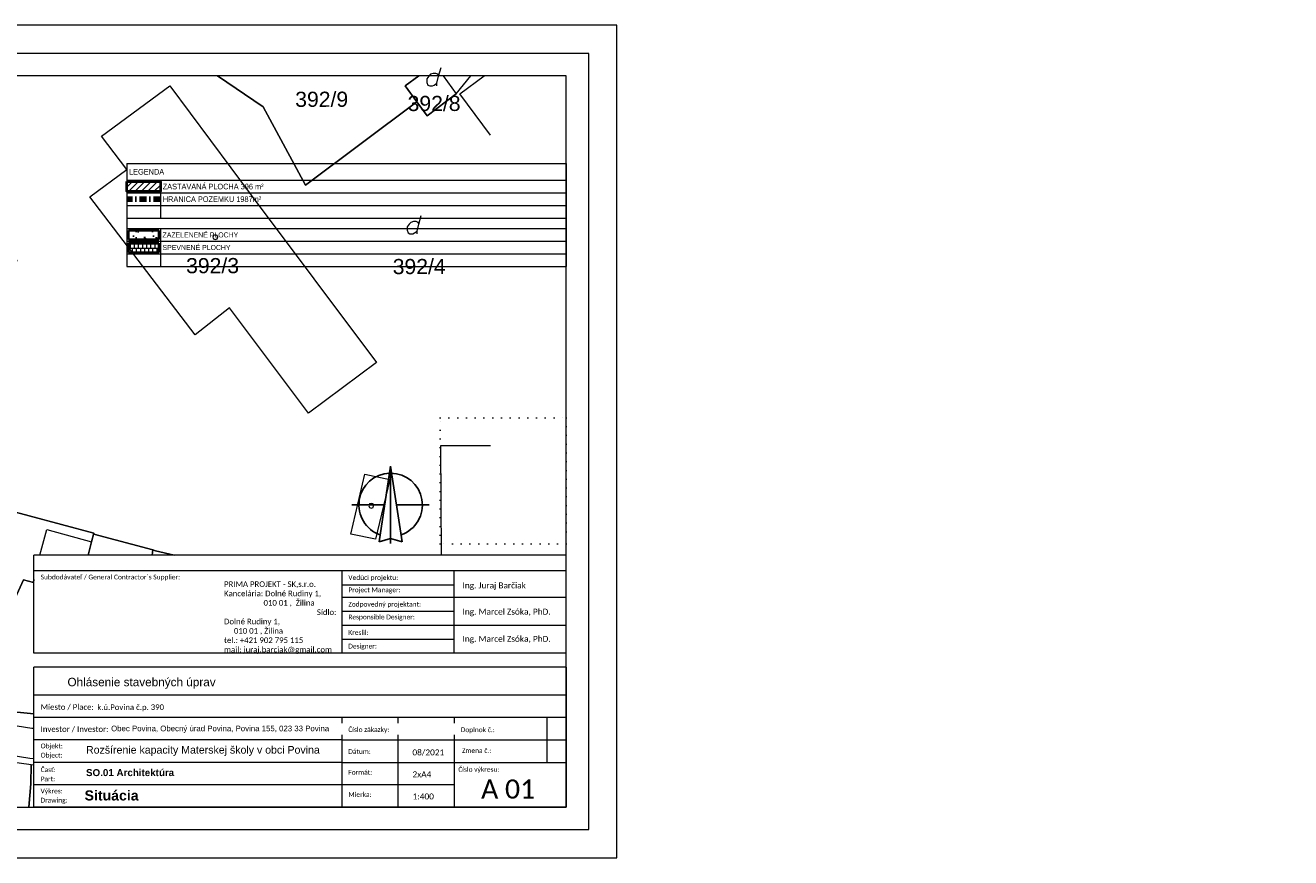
# Model space of a CAD drawing. Header units: millimetres. Extents: x -65956 to 5894746, y -14679 to 163521.
# Tile 89 of 89: x 125972 to 306588, y 44721 to 163521. Entities that reach past the tile are written whole.
import ezdxf

# ---------------------------------------------------------------- set-up
doc = ezdxf.new("R2010")
doc.units = ezdxf.units.MM
doc.linetypes.add('DOT', pattern=[0.25, 0, -0.25])
doc.linetypes.add('ČERCHOVANÁ', pattern=[1, 0.5, -0.25, 0, -0.25])
doc.layers.get('0').update_dxf_attribs({"lineweight": 5})
doc.layers.get('Defpoints').update_dxf_attribs({"color": 2, "lineweight": 30})
for name, color, linetype, lineweight in [('- hranica pozemku', 133, 'ČERCHOVANÁ', 13), ('- s_obklad', 7, 'Continuous', 5), ('- šrafy', 252, 'Continuous', 0), ('Exterior walls_Číslo_pera__1', 7, 'Continuous', 35), ('M legenda', 52, 'Continuous', 5), ('popis 025', 41, 'Continuous', 20), ('T pohľady', 7, 'Continuous', 25), ('VT šrafy', 253, 'Continuous', 9)]:
    doc.layers.add(name, color=color, linetype=linetype, lineweight=lineweight)
doc.layers.add('- pomocná oramovanie', color=245, linetype='Continuous', lineweight=0, plot=False)
for name, color, linetype in [('00_POPISKY', 3, 'Continuous'), ('Exterior walls', 7, 'Continuous'), ('RP', 1, 'Continuous')]:
    doc.layers.add(name, color=color, linetype=linetype)
doc.styles.add('ARIAL', font='arial.ttf')
doc.styles.add('Arial_B', font='arialbd.ttf', dxfattribs={"height": 2.536891})
doc.styles.add('Calibri', font='calibri.ttf', dxfattribs={"height": 1.701113})
doc.styles.add('Calibri_1', font='calibri.ttf', dxfattribs={"height": 2.126391})
doc.styles.add('Calibri_2', font='calibri.ttf', dxfattribs={"height": 6.804452})
doc.styles.add('Calibri_3', font='calibri.ttf', dxfattribs={"height": 1.871224})
doc.styles.add('Calibri_4', font='calibri.ttf', dxfattribs={"height": 2.721781})
doc.styles.add('Calibri_7', font='calibri.ttf', dxfattribs={"height": 3.5})
doc.styles.add('century_0', font='GOTHIC.TTF')
doc.styles.add('PDF Arial', font='arial.ttf')

# ---------------------------------------------------------------- blocks, each defined once
blk = doc.blocks.new('*T980')
at = {"layer": 'Defpoints', "color": 8, "linetype": 'ByBlock', "lineweight": 0, "transparency": 16777216}
for p, q in [((0, 0), (62742, 0)), ((0, 0), (0, -14700)), ((62742, 0), (62742, -14700)), ((0, -2400), (62742, -2400)), ((4800, -2400), (4800, -7800)), ((0, -4200), (62742, -4200)), ((0, -6000), (62742, -6000)), ((0, -7800), (62742, -7800)), ((0, -9300), (62742, -9300)), ((4800, -9300), (4800, -14700)), ((0, -11100), (62742, -11100)), ((0, -12900), (62742, -12900)), ((0, -14700), (62742, -14700))]:
    blk.add_line(p, q, dxfattribs=at)
at = {"layer": 'M legenda', "transparency": 16777216, "attachment_point": 4}
for s, insert, char_height, width, style in [('{\\fArial Narrow|b0|i0|c238|p34; LEGENDA}', (40, -1200), 800, 62661.91, 'ARIAL'), (' {\\fArial Narrow|b0|i0|c238|p34;ZASTAVANÁ PLOCHA 396\\fArial Narrow|b0|i0|c0|p34; m²}', (4840, -3300), 800, 57861.91, 'century_0'), ('{\\fArial Rounded MT Bold|b0|i0|c0|p34; \\fArial Narrow|b0|i0|c0|p34;HRANICA POZEMKU\\fArial Narrow|b0|i0|c238|p34; 1987\\fArial Narrow|b0|i0|c0|p34;m²}', (4840, -5100), 800, 57861.91, 'century_0'), ('{\\fArial Narrow|b0|i0|c0|p34; ZAZELENENÉ PLOCHY}', (4836, -10200), 720, 57869.91, 'century_0'), ('{\\fArial Narrow|b0|i0|c238|p34; \\fArial Narrow|b0|i0|c0|p34;SPEVNENÉ PLOCHY\\fArial Narrow|b0|i0|c238|p34; }', (4836, -12000), 720, 57869.91, 'century_0')]:
    blk.add_mtext(s, dxfattribs=dict(at, insert=insert, char_height=char_height, width=width, style=style))
blk = doc.blocks.new('severka')
for p, q in [((0, 841), (-253, -804)), ((0, 841), (253, -800)), ((0, 841), (0, -841)), ((-847, 0), (-129, 0)), ((129, 0), (835, 0)), ((-253, -804), (0, -728)), ((0, -728), (253, -800))]:
    blk.add_line(p, q)
for start, end in [(91.9392, 250.5597), (289.4403, 90)]:
    blk.add_arc((0, 0), 690, start, end)
blk.add_solid([(0, 841), (0, -728), (253, -800), (0, 841)])
blk = doc.blocks.new('EWWERRW')
at = {"layer": 'VT šrafy'}
for points in [[(98589, 256564), (103093, 254768), (129135, 244428), (122965, 225364), (120412, 217321), (117178, 206981), (126880, 203747), (121433, 187279), (120327, 184130), (114455, 188045), (108455, 194938), (103306, 202470), (99050, 210513), (91221, 230002), (88526, 236838)], [(108990, 256564), (116880, 253619), (130455, 248087), (129135, 244428), (103093, 254768), (98589, 256564)], [(117874, 256564), (116880, 253619), (108990, 256564)], [(133080, 256564), (130455, 248087), (116880, 253619), (117874, 256564)], [(119641, 256564), (126497, 254002), (127456, 256564)], [(186141, 188164), (183476, 188768), (183093, 188896), (174710, 191151), (174667, 191279), (151561, 197449), (158412, 215406), (163689, 230257), (150455, 235789), (129135, 244428), (130455, 248087), (133080, 256564)], [(192320, 256564), (198880, 252130), (204880, 240938), (220795, 252853), (222284, 250853), (226412, 254002), (228521, 256564)], [(221064, 256564), (219135, 255108), (220795, 252853), (204880, 240938), (198880, 252130), (192320, 256564)], [(224541, 256564), (226412, 254002), (222284, 250853), (220795, 252853), (219135, 255108), (221064, 256564)], [(223646, 255108), (223646, 255491), (223901, 256513), (223774, 256768), (223518, 256896), (223135, 256896), (222752, 256768), (222497, 256513), (222242, 256130), (222242, 255619), (222369, 255236), (222625, 255108), (223008, 255108), (223263, 255236), (223646, 255491)], [(223901, 256513), (224242, 257747)], [(231313, 248080), (226923, 254002), (230399, 256564)], [(88526, 236838), (91221, 230002), (99050, 210513), (103306, 202470), (108455, 194938), (114455, 188045), (120327, 184130), (130199, 177364), (142072, 171066), (151774, 168045), (153221, 167662), (161774, 165917), (166126, 165494)], [(221093, 235406), (221433, 236640)], [(99944, 235449), (102157, 235449)], [(150455, 235789), (150369, 235406), (148157, 230385), (156625, 226981), (158625, 231874), (150369, 235406)], [(220838, 234002), (220838, 234385), (221093, 235406), (220965, 235619), (220710, 235747), (220327, 235747), (219944, 235619), (219689, 235406), (219433, 235023), (219433, 234513), (219561, 234130), (219816, 234002), (220199, 234002), (220455, 234130), (220838, 234385)], [(166126, 163402), (165859, 163406), (151774, 165662), (150497, 165917), (132327, 172811), (119050, 180853), (107263, 192045), (97859, 205619), (88526, 230508)], [(143178, 217960), (143518, 219194)], [(120412, 217321), (131518, 213662), (130752, 211151), (139476, 207874), (131518, 183874), (121433, 187279)], [(142923, 216555), (142923, 216938), (143178, 217960), (143050, 218215), (142795, 218342), (142412, 218342), (142029, 218215), (141774, 217960), (141518, 217577), (141518, 217066), (141646, 216683), (141901, 216555), (142284, 216555), (142540, 216683), (142923, 216938)], [(166126, 159095), (165561, 159108), (149816, 161662), (129774, 168045), (115859, 176725), (103178, 188172), (93518, 203236), (88526, 216070)], [(88526, 204124), (90455, 204598), (93731, 197832), (102582, 184257), (99306, 180853), (88526, 187858)], [(88526, 187858), (99306, 180853), (102582, 184257), (93731, 197832), (90455, 204598), (88526, 204124)], [(87135, 203619), (86242, 201108)], [(86880, 201108), (87646, 203619)], [(231313, 203747), (224157, 203747), (224260, 188164)], [(86625, 202130), (85774, 202130)], [(87050, 201619), (88242, 201619)], [(88242, 202130), (87178, 202130)], [(166126, 184690), (166072, 184257), (164667, 184640), (163221, 181491), (158880, 182257), (153221, 167662), (151774, 168045), (142072, 171066), (151561, 197449), (174667, 191279), (174369, 190045), (173869, 188164)], [(88526, 188913), (90965, 187279), (94327, 192172), (88526, 196145)], [(88526, 196145), (94327, 192172), (90965, 187279), (88526, 188913)], [(155987, 191534), (155987, 191917), (156242, 192938), (156114, 193151), (155859, 193279), (155476, 193279), (155093, 193151), (154838, 192938), (154582, 192555), (154582, 192045), (154710, 191662), (154965, 191534), (155348, 191534), (155604, 191662), (155987, 191917)], [(156242, 192938), (156582, 194172)], [(166991, 188164), (167987, 191789), (174369, 190045)], [(173869, 188164), (174369, 190045), (174667, 191279), (174710, 191151), (183093, 188896), (183006, 188164)], [(183006, 188164), (183093, 188896), (183476, 188768), (186141, 188164)], [(166126, 165494), (161774, 165917), (153221, 167662), (158880, 182257), (163221, 181491), (164667, 184640), (166072, 184257), (166126, 184690)], [(88526, 175720), (100029, 169704), (109714, 152164)], [(120717, 152164), (100029, 169704), (88526, 175720)], [(109714, 152164), (100029, 169704), (120717, 152164)], [(145257, 152164), (136157, 157236), (139561, 161874), (165731, 158257), (165689, 155491), (165408, 152164)], [(132489, 152164), (129816, 154002), (136157, 157236), (145257, 152164)], [(165408, 152164), (165689, 155491), (165731, 158257), (166126, 158226)], [(154540, 154555), (156710, 154555)]]:
    blk.add_lwpolyline(points, dxfattribs=at)
for points in [[(197135, 239534), (215050, 215662), (205348, 208385), (194029, 223449), (189135, 219577), (174114, 239279), (179391, 243194), (175774, 247960), (185518, 255108)], [(101646, 241066), (95135, 241917), (95731, 249960), (102667, 249108)], [(99221, 246811), (99135, 247066), (98880, 247151), (98625, 247066), (98497, 246811), (98625, 246555), (98880, 246470), (99135, 246555)], [(113604, 245960), (102880, 212513), (112199, 209662), (114625, 217321), (116795, 218555), (115731, 220683), (119944, 233874), (122029, 233279), (123050, 236385), (121944, 236768), (123859, 242683)], [(123859, 242683), (121944, 236768), (123050, 236385), (122029, 233279), (119944, 233874), (115731, 220683), (116795, 218555), (114625, 217321), (112199, 209662), (102880, 212513), (113604, 245960)], [(121433, 187279), (126880, 203747), (117178, 206981), (120412, 217321), (122965, 225364), (129135, 244428), (150455, 235789), (163689, 230257), (158412, 215406), (151561, 197449), (142072, 171066), (130199, 177364), (120327, 184130)], [(100880, 236385), (100625, 237066), (99944, 237321), (99263, 237066), (99008, 236385), (99263, 235747), (99944, 235449), (100625, 235747)], [(192369, 233534), (192284, 233789), (192029, 233874), (191774, 233789), (191689, 233534), (191774, 233279), (192029, 233194), (192284, 233279)], [(153221, 231491), (153135, 231747), (152880, 231832), (152625, 231747), (152497, 231491), (152625, 231236), (152880, 231151), (153135, 231236)], [(113689, 228130), (113604, 228385), (113348, 228470), (113093, 228385), (112965, 228130), (113093, 227874), (113348, 227789), (113604, 227874)], [(131816, 203619), (131731, 203874), (131476, 203960), (131221, 203874), (131093, 203619), (131221, 203364), (131476, 203279), (131731, 203364)], [(213348, 199704), (216923, 198938), (214880, 190428), (211391, 191151)], [(214625, 195194), (214540, 195449), (214284, 195534), (214029, 195449), (213944, 195194), (214029, 194938), (214284, 194853), (214540, 194938)], [(88412, 194300), (88327, 194555), (88072, 194640), (87816, 194555), (87689, 194300), (87816, 194045), (88072, 193960), (88327, 194045)], [(159901, 187534), (155689, 176215), (146965, 179236), (151178, 190683)], [(159901, 187534), (151178, 190683), (146965, 179236), (155689, 176215)], [(153859, 185662), (153774, 185917), (153518, 186002), (153263, 185917), (153135, 185662), (153263, 185406), (153518, 185321), (153774, 185406)], [(123008, 166555), (124199, 168172), (127348, 165406), (125944, 163917)], [(155476, 155491), (155221, 156172), (154540, 156428), (153859, 156172), (153604, 155491), (153859, 154811), (154540, 154555), (155221, 154811)]]:
    blk.add_lwpolyline(points, close=True, dxfattribs=at)
at = {"layer": 'VT šrafy', "attachment_point": 7, "style": 'PDF Arial'}
for s, insert, char_height, rotation in [('392/9', (203434, 252091), 2162.6, 0.09771), ('392/8', (219476, 251495), 2162.6, 0.09771), ('391/2', (95221, 242559), 2162.6, 0.09771), ('391/1', (97136, 232261), 2162.6, 0.09771), ('392/3', (187859, 228347), 2162.6, 0.09771), ('392/4', (217349, 228219), 2162.6, 0.09771), ('391/3', (106966, 223964), 2162.6, 0.09771), ('390', (128966, 198471), 2162.6, 0.09771), ('1175/2', (83093, 197067), 2162.6, 0.09771), ('393/2', (153412, 192434), 2314.5, 344.90026), ('1175/3', (83987, 190046), 2162.6, 0.09771), ('393/1', (150030, 180474), 2162.6, 0.09771)]:
    blk.add_mtext(s, dxfattribs=dict(at, insert=insert, char_height=char_height, rotation=rotation))
blk = doc.blocks.new('WALL_97', base_point=(22586, 4180))
at = {"layer": 'Exterior walls_Číslo_pera__1', "linetype": 'Continuous'}
for p, q in [((24086, 4180), (22586, 4180)), ((22586, 4180), (22586, 3730)), ((24086, 3730), (24086, 4180)), ((22586, 3730), (24086, 3730))]:
    blk.add_line(p, q, dxfattribs=at)

msp = doc.modelspace()

# ---------------------------------------------------------------- hatches: boundary and pattern name
at = {"layer": '- s_obklad'}
h = msp.add_hatch(dxfattribs=at)
h.set_pattern_fill('LINE', color=1, scale=200, angle=45, style=0)
h.set_pattern_definition([(45, (-1326240.2, 721227.7), (-449.0128, 449.0128), [])])
h.paths.add_polyline_path([(140448.76, 141223.15), (140448.76, 139783.15), (145248.76, 139783.15), (145248.76, 141223.15)])
at = {"layer": '- šrafy'}
h = msp.add_hatch(dxfattribs=at)
h.set_pattern_fill('AR-B88', color=256, scale=2.88, style=0)
h.set_pattern_definition([(0, (143318.76, 131727.15), (0, 585.22), []), (90, (143318.76, 131727.15), (-292.608, 585.216), [585.22, -585.22])])
h.paths.add_polyline_path([(145008.76, 132415.15), (142848.76, 132415.15), (142848.76, 131119.15), (145008.76, 131119.15)])
h.paths.add_polyline_path([(142848.76, 131119.15), (142848.76, 132415.15), (140688.76, 132415.15), (140688.76, 131119.15)])
at = {"layer": '00_POPISKY'}
h = msp.add_hatch(dxfattribs=at)
h.set_pattern_fill('AR-SAND', color=256, scale=36, style=0)
h.set_pattern_definition([(37.5, (761452.3, 723352.2), (-57.6011, 1761.8877), [0, -1389.888, 0, -1554.48, 0, -1485.9]), (7.5, (761452.3, 723352.2), (1618.284, 2580.5704), [0, -749.808, 0, -1252.728, 0, -480.06]), (327.5, (760327.6, 723352.2), (2847.5725, 5.174), [0, -457.2, 0, -1645.92, 0, -2148.84]), (317.5, (760327.6, 723352.2), (2748.803, 802.5456), [0, -228.6, 0, -1078.992, 0, -1234.44])])
h.paths.add_polyline_path([(145008.76, 134251.15), (140688.76, 134251.15), (140688.76, 132955.15), (145008.76, 132955.15)])

# ---------------------------------------------------------------- linework, layer by layer
at = {"layer": '- hranica pozemku', "lineweight": 100, "ltscale": 2000}
msp.add_line((145248.76, 138703.15), (140448.76, 138703.15), dxfattribs=at)
at = {"layer": '- pomocná oramovanie'}
for points in [[(210390.67, 163521.35), (42390.67, 163521.35), (42390.67, 44721.35), (210390.67, 44721.35)], [(203190.67, 156321.35), (49590.67, 156321.35), (49590.67, 51921.35), (203190.67, 51921.35)]]:
    msp.add_lwpolyline(points, close=True, dxfattribs=at)
for p, q in [((127190.67, 73921.35), (127190.67, 87921.35)), ((127190.67, 51921.35), (127190.67, 71921.35))]:
    msp.add_line(p, q)
msp.add_lwpolyline([(206390.67, 159521.35), (46390.67, 159521.35), (46390.67, 48721.35), (206390.67, 48721.35)], close=True)
at = {"linetype": 'DOT', "ltscale": 5000}
msp.add_lwpolyline([(185190.67, 107503.15), (203190.67, 107503.15), (203190.67, 89503.15), (185190.67, 89503.15)], close=True, dxfattribs=at)
at = {"layer": 'popis 025', "color": 7}
for p, q in [((203190.67, 87921.35), (127190.67, 87921.35)), ((203190.67, 73921.35), (203190.67, 87921.35)), ((203190.67, 85671.35), (127190.67, 85671.35)), ((171190.67, 73921.35), (171190.67, 85671.35)), ((187190.67, 73921.35), (187190.67, 85671.35)), ((171190.67, 83671.35), (187190.67, 83671.35)), ((171190.67, 81921.35), (203190.67, 81921.35)), ((171190.67, 79921.35), (187190.67, 79921.35)), ((171190.67, 77921.35), (203190.67, 77921.35)), ((171190.67, 75921.35), (187190.67, 75921.35)), ((203190.67, 73921.35), (127190.67, 73921.35)), ((203190.67, 71921.35), (127190.67, 71921.35)), ((203190.67, 71921.35), (203190.67, 51921.35)), ((203190.67, 67921.35), (127190.67, 67921.35)), ((203190.67, 64721.35), (127190.67, 64721.35)), ((171190.67, 51921.35), (171190.67, 64721.35)), ((179190.67, 51921.35), (179190.67, 64721.35)), ((187190.67, 64721.35), (187190.67, 51921.35)), ((200391.28, 64721.35), (200391.28, 58321.35)), ((171190.67, 61521.35), (127190.67, 61521.35)), ((171190.67, 61521.35), (203190.67, 61521.35)), ((171190.67, 58321.35), (127190.67, 58321.35)), ((171190.67, 58321.35), (203190.67, 58321.35)), ((187190.67, 55121.35), (127190.67, 55121.35)), ((203190.67, 51921.35), (127190.67, 51921.35))]:
    msp.add_line(p, q, dxfattribs=at)
at = {"layer": 'RP', "lineweight": 40}
msp.add_lwpolyline([(140448.76, 141223.15), (145248.76, 141223.15), (145248.76, 139783.15), (140448.76, 139783.15)], close=True, dxfattribs=at)

# ---------------------------------------------------------------- block references
msp.add_blockref('*T980', (140448.76, 143803.15))
at = {"layer": 'Exterior walls', "xscale": 2.88, "yscale": 2.88, "zscale": 2.88}
for p in [(140688.76, 134251.15), (140688.76, 132415.15)]:
    msp.add_blockref('WALL_97', p, dxfattribs=at)
at = {"layer": 'T pohľady', "xscale": 6.562499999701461, "yscale": 6.562499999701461, "zscale": 6.562499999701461}
msp.add_blockref('severka', (178121.32, 95073.08), dxfattribs=at)

# ---------------------------------------------------------------- texts
at = {"layer": 'popis 025', "color": 7, "insert": (154340.17, 84162.2), "char_height": 800, "width": 18021.935, "attachment_point": 1, "style": 'Calibri_7'}
msp.add_mtext('PRIMA PROJEKT - SK,s.r.o. Kancelária: Dolné Rudiny 1,                                   010 01 ,  Žilina                                                                  Sídlo: Dolné Rudiny 1,                                         010 01 , Žilina                                                                                                                                                                                                                                                          \\Ptel.: +421 902 795 115                                                                                                                                                                                                                                                                                                     \\Pmail: juraj.barciak@gmail.com ', dxfattribs=at)
at = {"layer": 'popis 025', "color": 7, "attachment_point": 1}
for s, insert, char_height, width, line_spacing_factor, style in [('Ing. Juraj Barčiak', (188377.49, 84006.86), 850.5564, 15744, 1.156427, 'Calibri_1'), ('Ing. Marcel Zsóka, PhD.', (188377.49, 80256.86), 850.5564, 15744, 1.156427, 'Calibri_1'), ('Ing. Marcel Zsóka, PhD.', (188377.49, 76381.86), 850.5564, 13274.1192, 1.156427, 'Calibri_1'), ('{\\fArial|b0|i0|c238|p34;\\C0;Rozšírenie kapacity Materskej školy v\\~obci Povina\\~}', (134640.35, 60659.9), 1080, 35813.4345, 1.156427, 'Calibri_4'), ('08/2021', (181224.67, 60173.13), 850.556, 5520, 1.156427, 'Calibri_1'), ('{\\fArial|b1|i0|c238|p34;\\C0;SO.01 Architektúra\\~}', (134640.35, 57364.85), 1000, 24120.8202, 1.156427, 'Calibri_4'), ('2xA4', (181235.04, 57046.99), 850.556, 5436, 1.156427, 'Calibri_1'), ('Situácia', (134431.22, 54327.16), 1440, 27306.9913, 0.938532, 'Arial_B'), ('1:400', (181249.18, 53888.3), 850.556, 5436, 1.156427, 'Calibri_1')]:
    msp.add_mtext(s, dxfattribs=dict(at, insert=insert, char_height=char_height, width=width, line_spacing_factor=line_spacing_factor, style=style))

# ---------------------------------------------------------------- next in the draw order: texts
at = {"layer": 'popis 025', "color": 7, "attachment_point": 1, "line_spacing_factor": 1.156427, "style": 'Calibri', "bg_fill": 3, "box_fill_scale": 1.25, "bg_fill_color": 0, "bg_fill_transparency": 0}
for s, insert, char_height, width in [('Subdodávateľ / General Contractor´s Supplier:', (128161.22, 85116.47), 680.4452, 23472), ('Vedúci projektu:\\P', (172078.25, 85041.52), 680.4452, 8640), ('Zodpovedný projektant:\\P', (172078.25, 81236.58), 680.4452, 12595.2), ('Kreslil:', (172078.25, 77195.05), 680.445, 3504), ('Designer:', (172078.25, 75255.93), 680.445, 4944), ('Miesto / Place:', (128161.22, 66624.88), 800, 7745.8594), ('Doplnok č.:', (188125.36, 63319.41), 680.4452, 5884.8), ('Objekt:\\PObject:', (128161.22, 61006.57), 680.445, 3840), ('Dátum:', (172078.25, 60221.53), 680.445, 3878.4), ('Zmena č.:', (188306.14, 60346.53), 680.445, 5068.8), ('Číslo výkresu:', (187774.92, 57662.21), 680.4452, 7113.6), ('Časť:\\PPart:', (128161.22, 57616.47), 680.445, 2582.4), ('Formát:', (172078.25, 57250.62), 680.445, 4147.2), ('Výkres:\\PDrawing:', (128148.66, 54578.84), 680.445, 4694.4), ('Mierka:', (172078.25, 54077.28), 680.445, 4041.6)]:
    msp.add_mtext(s, dxfattribs=dict(at, insert=insert, char_height=char_height, width=width))
at = {"layer": 'popis 025', "color": 7, "insert": (128161.22, 63473.43), "char_height": 800, "width": 65313.0337, "attachment_point": 1, "line_spacing_factor": 1.156427, "style": 'Calibri_3', "bg_fill": 2}
msp.add_mtext('Investor / Investor:', dxfattribs=at)

# ---------------------------------------------------------------- next in the draw order: texts
at = {"layer": 'popis 025', "color": 7, "char_height": 680.4452, "attachment_point": 1, "line_spacing_factor": 1.156427, "style": 'Calibri', "bg_fill": 3, "box_fill_scale": 1.25, "bg_fill_color": 0, "bg_fill_transparency": 0}
for s, insert, width in [('Project Manager:', (172078.25, 83287.08), 9062.4), ('Responsible Designer:', (172078.25, 79414.43), 11510.4), ('Číslo zákazky:', (172078.25, 63343.71), 5933.6301)]:
    msp.add_mtext(s, dxfattribs=dict(at, insert=insert, width=width))
at = {"layer": 'popis 025', "color": 7, "line_spacing_factor": 1.156427}
for s, insert, char_height, width, attachment_point, style in [('\\pi4800;{\\fArial|b0|i0|c238|p34;Ohlásenie stavebných úprav}', (127190.67, 70391.29), 1200, 76000, 1, 'Calibri_4'), ('k.ú.Povina č.p. 390', (136246.4, 66599.34), 800, 65313.0337, 1, 'Calibri_3'), ('{\\fArial|b0|i0|c238|p34;\\H0.90909x;\\C0;Obec Povina, Obecný úrad Povina, Povina 155, 023 33 Povina\\H1.09999x;\\C1;                                     }', (138217.08, 63565.77), 880, 65313.0337, 1, 'Calibri_3'), ('A 01', (194886.59, 55883.69), 2721.781, 14849.6436, 2, 'Calibri_2')]:
    msp.add_mtext(s, dxfattribs=dict(at, insert=insert, char_height=char_height, width=width, attachment_point=attachment_point, style=style))

# ---------------------------------------------------------------- next in the draw order: block references
at = {"layer": 'VT šrafy'}
msp.add_blockref('EWWERRW', (-38934.98, -100243.15), dxfattribs=at)

doc.saveas('drawing.dxf')
